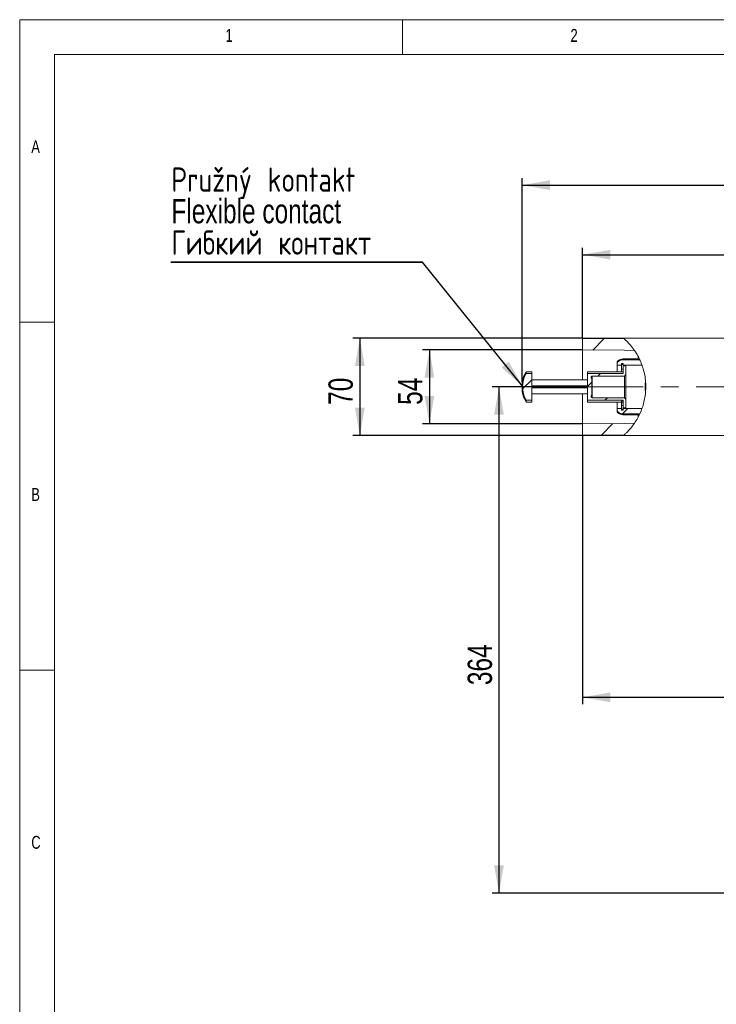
# Model space of a CAD drawing. Header units: millimetres. Extents: x 5 to 616, y 5 to 292.
# Tile 2 of 11: x 5 to 105, y 150 to 292. Entities that reach past the tile are written whole.
import ezdxf

# ---------------------------------------------------------------- set-up
doc = ezdxf.new("R2010")
doc.units = ezdxf.units.MM
doc.linetypes.add('CENTERX2', pattern=[20.32, 12.7, -2.54, 2.54, -2.54])
doc.layers.add('HLADINA0', color=7, linetype='Continuous')
doc.styles.add('SLDTEXTSTYLE0', font='TXT', dxfattribs={"width": 0.75})
doc.styles.add('SLDTEXTSTYLE4', font='TXT', dxfattribs={"width": 0.75, "bigfont": 'bigfont'})
doc.dimstyles.new('SLDDIMSTYLE0', dxfattribs={"dimtxt": 3.5, "dimasz": 4, "dimexe": 0, "dimexo": 0.0625, "dimgap": 0.875, "dimtad": 1, "dimlfac": 5, "dimrnd": 1e-09, "dimzin": 12, "dimdsep": 46, "dimtxsty": 'SLDTEXTSTYLE0', "dimsah": 1, "dimcen": 0.09, "dimadec": 0, "dimazin": 3, "dimtfac": 1, "dimtofl": 0, "dimtmove": 0, "dimatfit": 3, "dimfxl": 1, "dimfrac": 2, "dimtolj": 1, "dimtzin": 12, "dimarcsym": 0})
doc.dimstyles.new('SLDDIMSTYLE1', dxfattribs={"dimtxt": 3.5, "dimasz": 4, "dimexe": 0, "dimexo": 0.0625, "dimgap": 0.875, "dimtad": 1, "dimdec": 0, "dimlfac": 5, "dimrnd": 1e-09, "dimzin": 12, "dimdsep": 46, "dimtxsty": 'SLDTEXTSTYLE0', "dimsah": 1, "dimcen": 0.09, "dimadec": 0, "dimazin": 3, "dimtfac": 1, "dimtofl": 0, "dimtmove": 0, "dimatfit": 3, "dimfxl": 1, "dimfrac": 2, "dimtolj": 1, "dimtzin": 12, "dimarcsym": 0})
doc.dimstyles.new('SLDDIMSTYLE5', dxfattribs={"dimtxt": 0.18, "dimasz": 4, "dimexe": 0, "dimexo": 0.0625, "dimgap": 0, "dimtad": 0, "dimtih": 1, "dimtoh": 1, "dimdec": 0, "dimrnd": 1e-09, "dimzin": 0, "dimdsep": 46, "dimtxsty": 'Standard', "dimsah": 1, "dimcen": 0.09, "dimadec": 0, "dimazin": 0, "dimtfac": 4, "dimtdec": 0, "dimtofl": 0, "dimtmove": 0, "dimatfit": 3, "dimfxl": 1, "dimfrac": 2, "dimtolj": 1, "dimtzin": 0, "dimarcsym": 0})
pattern_1 = [(45, (0, 0), (-8.98026, 8.98026), []), (45, (4.49, 0), (-8.98026, 8.98026), []), (45, (8.98, 0), (-8.98026, 8.98026), []), (45, (13.47, 0), (-8.98026, 8.98026), [3.175, -1.5875])]

# ---------------------------------------------------------------- blocks, each defined once
blk = doc.blocks.new('_D')
at = {"layer": 'HLADINA0'}
for p, q in [((85.88, 246.22), (52.89, 246.22)), ((53.89, 246.22), (53.89, 232.22)), ((85.88, 232.22), (52.89, 232.22))]:
    blk.add_line(p, q, dxfattribs=at)
for points in [[(53.89, 246.22), (53.19, 242.22), (54.59, 242.22)], [(53.89, 232.22), (54.59, 236.22), (53.19, 236.22)]]:
    blk.add_solid(points, dxfattribs=at)
at = {"layer": 'HLADINA0', "insert": (49.38, 236.63), "char_height": 3.5, "attachment_point": 1, "rotation": 90, "style": 'SLDTEXTSTYLE0'}
blk.add_mtext('70', dxfattribs=at)
blk = doc.blocks.new('_D_1')
at = {"layer": 'HLADINA0'}
for p, q in [((85.88, 244.53), (62.89, 244.53)), ((63.89, 244.53), (63.89, 233.91)), ((85.88, 233.91), (62.89, 233.91))]:
    blk.add_line(p, q, dxfattribs=at)
for points in [[(63.89, 244.53), (63.19, 240.53), (64.59, 240.53)], [(63.89, 233.91), (64.59, 237.91), (63.19, 237.91)]]:
    blk.add_solid(points, dxfattribs=at)
at = {"layer": 'HLADINA0', "insert": (59.38, 236.63), "char_height": 3.5, "attachment_point": 1, "rotation": 90, "style": 'SLDTEXTSTYLE0'}
blk.add_mtext('54', dxfattribs=at)
blk = doc.blocks.new('_D_2')
at = {"layer": 'HLADINA0'}
for p, q in [((81.88, 239.22), (72.89, 239.22)), ((73.89, 239.22), (73.89, 166.42)), ((138, 166.42), (72.89, 166.42))]:
    blk.add_line(p, q, dxfattribs=at)
for points in [[(73.89, 239.22), (73.19, 235.22), (74.59, 235.22)], [(73.89, 166.42), (74.59, 170.42), (73.19, 170.42)]]:
    blk.add_solid(points, dxfattribs=at)
at = {"layer": 'HLADINA0', "insert": (69.38, 196.34), "char_height": 3.5, "attachment_point": 1, "rotation": 90, "style": 'SLDTEXTSTYLE0'}
blk.add_mtext('364', dxfattribs=at)
blk = doc.blocks.new('_D_3')
at = {"layer": 'HLADINA0'}
for p, q in [((85.89, 232.28), (85.89, 193.59)), ((85.89, 194.59), (145.41, 194.59))]:
    blk.add_line(p, q, dxfattribs=at)
for points in [[(85.89, 194.59), (89.89, 193.89), (89.89, 195.29)], [(145.41, 194.59), (141.41, 195.29), (141.41, 193.89)]]:
    blk.add_solid(points, dxfattribs=at)
at = {"layer": 'HLADINA0', "insert": (114.76, 199.1), "char_height": 3.5, "attachment_point": 1, "style": 'SLDTEXTSTYLE0'}
blk.add_mtext('298', dxfattribs=at)
blk = doc.blocks.new('_D_4')
at = {"layer": 'HLADINA0'}
for p, q in [((85.89, 246.16), (85.89, 259.22)), ((211.41, 216.03), (211.41, 259.22)), ((85.89, 258.22), (211.41, 258.22))]:
    blk.add_line(p, q, dxfattribs=at)
for points in [[(85.89, 258.22), (89.89, 257.52), (89.89, 258.92)], [(211.41, 258.22), (207.41, 258.92), (207.41, 257.52)]]:
    blk.add_solid(points, dxfattribs=at)
at = {"layer": 'HLADINA0', "insert": (144.77, 262.73), "char_height": 3.5, "attachment_point": 1, "style": 'SLDTEXTSTYLE0'}
blk.add_mtext('628', dxfattribs=at)
blk = doc.blocks.new('_D_9')
at = {"layer": 'HLADINA0'}
for p, q in [((77.21, 239.94), (77.21, 269.22)), ((211.41, 216.03), (211.41, 269.22)), ((77.21, 268.22), (211.41, 268.22))]:
    blk.add_line(p, q, dxfattribs=at)
for points in [[(77.21, 268.22), (81.21, 267.52), (81.21, 268.92)], [(211.41, 268.22), (207.41, 268.92), (207.41, 267.52)]]:
    blk.add_solid(points, dxfattribs=at)
at = {"layer": 'HLADINA0', "insert": (140.43, 272.73), "char_height": 3.5, "attachment_point": 1, "style": 'SLDTEXTSTYLE0'}
blk.add_mtext('671', dxfattribs=at)
blk = doc.blocks.new('SW_NOTE_1')
at = {"layer": 'HLADINA0', "color": 0}
for p, q in [((-36.19, 0), (0, 0)), ((0, 0), (-36.19, 0)), ((-36.19, 0), (0, 0)), ((0, 0), (-36.19, 0)), ((-36.19, 0), (0, 0)), ((0, 0), (-36.19, 0))]:
    blk.add_line(p, q, dxfattribs=at)
at = {"layer": 'HLADINA0', "color": 0, "char_height": 3.5, "attachment_point": 1}
for s, insert, style in [('Pružný kontakt', (-36.1, 13.6), 'SLDTEXTSTYLE4'), ('Flexible contact', (-36.1, 9.07), 'SLDTEXTSTYLE0'), ('\\M+18443\\M+18479\\M+18471\\M+1847B\\M+18479\\M+1847A \\M+1847B\\M+18480\\M+1847E\\M+18484\\M+18470\\M+1847B\\M+18484', (-36.1, 4.55), 'SLDTEXTSTYLE4')]:
    blk.add_mtext(s, dxfattribs=dict(at, insert=insert, style=style))

msp = doc.modelspace()

# ---------------------------------------------------------------- hatches: boundary and pattern name
at = {"linetype": 'Continuous', "lineweight": 0}
h = msp.add_hatch(dxfattribs=at)
h.set_pattern_fill('ANSI32', style=0)
edge = h.paths.add_edge_path(flags=0)
edge.add_line((91.8646, 246.1479), (85.8919, 246.1479))
edge.add_line((85.8919, 246.1479), (85.8919, 244.5263))
edge.add_spline(control_points=[(85.8919, 244.5263), (87.8955, 244.5084), (89.8991, 244.4906), (91.9027, 244.4728), (92.388, 244.4684), (92.8732, 244.4641), (93.3585, 244.4598)], knot_values=[0.02295485, 0.02295485, 0.02295485, 0.02295485, 0.05301023, 0.05301023, 0.05301023, 0.06028927, 0.06028927, 0.06028927, 0.06028927], weights=[1, 1, 1, 1, 1, 1, 1], degree=3, periodic=0)
edge.add_arc((85.7362, 239.2197), 9.2497, 34.507484, 48.505255)
h = msp.add_hatch(dxfattribs=at)
h.set_pattern_fill('ANSI32', style=0)
edge = h.paths.add_edge_path(flags=0)
edge.add_line((93.8919, 243.5835), (93.8919, 243.1649))
edge.add_line((93.8919, 243.1649), (94.1024, 243.1649))
edge.add_arc((85.7362, 239.2197), 9.2497, 25.247194, 28.149456)
h = msp.add_hatch(dxfattribs=at)
h.set_pattern_fill('ANSI31', style=0)
edge = h.paths.add_edge_path(flags=0)
edge.add_spline(control_points=[(87.1459, 237.8617), (87.1459, 237.8685), (87.1462, 237.8754), (87.1469, 237.8823), (87.1492, 237.9043), (87.1552, 237.9262), (87.1647, 237.9462), (87.1723, 237.9622), (87.1824, 237.9773), (87.1947, 237.99), (87.2044, 238), (87.2158, 238.0088), (87.2282, 238.0151), (87.2338, 238.018), (87.2398, 238.0205), (87.2459, 238.0224)], knot_values=[0.00088658, 0.00088658, 0.00088658, 0.00088658, 0.00098915, 0.00098915, 0.00098915, 0.00132158, 0.00132158, 0.00132158, 0.00158724, 0.00158724, 0.00158724, 0.00179566, 0.00179566, 0.00179566, 0.00189072, 0.00189072, 0.00189072, 0.00189072], weights=[1, 1, 1, 1, 1, 1, 1, 1, 1, 1, 1, 1, 1, 1, 1, 1], degree=3, periodic=0)
edge.add_line((87.2459, 238.0224), (87.2459, 240.417))
edge.add_spline(control_points=[(87.2459, 240.417), (87.2409, 240.4186), (87.236, 240.4205), (87.2313, 240.4227), (87.2204, 240.4279), (87.2102, 240.4349), (87.2013, 240.443), (87.1879, 240.4551), (87.1768, 240.47), (87.1683, 240.4859), (87.1599, 240.5017), (87.1538, 240.519), (87.1501, 240.5365), (87.1473, 240.55), (87.1459, 240.5639), (87.1459, 240.5777)], knot_values=[0.00430471, 0.00430471, 0.00430471, 0.00430471, 0.00438224, 0.00438224, 0.00438224, 0.00456106, 0.00456106, 0.00456106, 0.00483174, 0.00483174, 0.00483174, 0.00509997, 0.00509997, 0.00509997, 0.00530661, 0.00530661, 0.00530661, 0.00530661], weights=[1, 1, 1, 1, 1, 1, 1, 1, 1, 1, 1, 1, 1, 1, 1, 1], degree=3, periodic=0)
edge.add_line((87.1459, 240.5777), (87.1459, 240.6191))
edge.add_spline(control_points=[(87.1459, 240.6191), (87.1459, 240.6357), (87.148, 240.6525), (87.1523, 240.6686), (87.158, 240.6894), (87.1675, 240.7096), (87.1807, 240.7266), (87.1898, 240.7384), (87.2008, 240.7488), (87.2132, 240.757), (87.2257, 240.7651), (87.2399, 240.7711), (87.2545, 240.774), (87.2615, 240.7754), (87.2687, 240.7761), (87.2759, 240.7761)], knot_values=[0.00103856, 0.00103856, 0.00103856, 0.00103856, 0.00128851, 0.00128851, 0.00128851, 0.00161355, 0.00161355, 0.00161355, 0.00183524, 0.00183524, 0.00183524, 0.0020588, 0.0020588, 0.0020588, 0.00216571, 0.00216571, 0.00216571, 0.00216571], weights=[1, 1, 1, 1, 1, 1, 1, 1, 1, 1, 1, 1, 1, 1, 1, 1], degree=3, periodic=0)
edge.add_line((87.2759, 240.7761), (91.9259, 240.7761))
edge.add_spline(control_points=[(91.9259, 240.7761), (91.9918, 240.8545), (92.0585, 240.9321), (92.1259, 241.0092)], knot_values=[0.03745346, 0.03745346, 0.03745346, 0.03745346, 0.03897924, 0.03897924, 0.03897924, 0.03897924], weights=[1, 1, 1, 1], degree=3, periodic=0)
edge.add_line((92.1259, 241.0092), (92.1259, 242.2384))
edge.add_line((92.1259, 242.2384), (91.7259, 242.2384))
edge.add_line((91.7259, 242.2384), (91.7259, 241.1568))
edge.add_line((91.7259, 241.1568), (86.5939, 241.1568))
edge.add_line((86.5939, 241.1568), (86.5939, 239.3615))
edge.add_line((86.5939, 239.3615), (78.5939, 239.3615))
edge.add_line((78.5939, 239.3615), (78.5939, 241.1568))
edge.add_line((78.5939, 241.1568), (77.7941, 241.1568))
edge.add_arc((81.1479, 239.2197), 3.873, 149.989416, 210.010584)
edge.add_line((77.7941, 237.2826), (78.5939, 237.2826))
edge.add_line((78.5939, 237.2826), (78.5939, 239.0779))
edge.add_line((78.5939, 239.0779), (86.5939, 239.0779))
edge.add_line((86.5939, 239.0779), (86.5939, 237.2826))
edge.add_line((86.5939, 237.2826), (91.7259, 237.2826))
edge.add_line((91.7259, 237.2826), (91.7259, 236.201))
edge.add_line((91.7259, 236.201), (92.1259, 236.201))
edge.add_line((92.1259, 236.201), (92.1259, 237.4301))
edge.add_spline(control_points=[(92.1259, 237.4301), (92.0585, 237.5073), (91.9918, 237.5849), (91.9259, 237.6632)], knot_values=[0.01794703, 0.01794703, 0.01794703, 0.01794703, 0.01948163, 0.01948163, 0.01948163, 0.01948163], weights=[1, 1, 1, 1], degree=3, periodic=0)
edge.add_line((91.9259, 237.6632), (87.2759, 237.6632))
edge.add_spline(control_points=[(87.2759, 237.6632), (87.271, 237.6632), (87.2661, 237.6636), (87.2613, 237.6642), (87.259, 237.6645), (87.2566, 237.6649), (87.2543, 237.6654), (87.2411, 237.668), (87.2281, 237.6732), (87.2166, 237.6803), (87.2051, 237.6873), (87.1946, 237.6964), (87.1858, 237.7066), (87.1761, 237.7177), (87.1681, 237.7304), (87.162, 237.7438), (87.1549, 237.7595), (87.1501, 237.7765), (87.1477, 237.7935), (87.1465, 237.8024), (87.1459, 237.8113), (87.1459, 237.8203)], knot_values=[0.00443485, 0.00443485, 0.00443485, 0.00443485, 0.00450724, 0.00450724, 0.00450724, 0.00454167, 0.00454167, 0.00454167, 0.00474473, 0.00474473, 0.00474473, 0.00494654, 0.00494654, 0.00494654, 0.00516692, 0.00516692, 0.00516692, 0.00542515, 0.00542515, 0.00542515, 0.00555856, 0.00555856, 0.00555856, 0.00555856], weights=[1, 1, 1, 1, 1, 1, 1, 1, 1, 1, 1, 1, 1, 1, 1, 1, 1, 1, 1, 1, 1, 1], degree=3, periodic=0)
edge.add_line((87.1459, 237.8203), (87.1459, 237.8617))
h = msp.add_hatch(dxfattribs=at)
h.set_pattern_fill('DIN 201 mosaz', style=0, pattern_type=2)
h.set_pattern_definition(pattern_1)
edge = h.paths.add_edge_path(flags=0)
edge.add_arc((85.7362, 239.2197), 9.2497, 19.807284, 24.823819)
edge.add_line((94.1313, 243.103), (91.6901, 243.103))
edge.add_spline(control_points=[(91.6901, 243.103), (91.5996, 243.103), (91.5082, 243.09), (91.4212, 243.065), (91.3561, 243.0462), (91.2926, 243.0204), (91.2327, 242.9886), (91.1406, 242.9395), (91.0554, 242.8749), (90.983, 242.7998)], knot_values=[0.03128521, 0.03128521, 0.03128521, 0.03128521, 0.03265605, 0.03265605, 0.03265605, 0.03367305, 0.03367305, 0.03367305, 0.03525435, 0.03525435, 0.03525435, 0.03525435], weights=[1, 1, 1, 1, 1, 1, 1, 1, 1, 1], degree=3, periodic=0)
edge.add_spline(control_points=[(90.983, 242.7998), (90.9686, 242.7848), (90.9542, 242.7699), (90.9398, 242.7549), (90.9185, 242.7328), (90.8972, 242.7106), (90.8759, 242.6884)], knot_values=[0.03181291, 0.03181291, 0.03181291, 0.03181291, 0.03212392, 0.03212392, 0.03212392, 0.03258533, 0.03258533, 0.03258533, 0.03258533], weights=[1, 1, 1, 1, 1, 1, 1], degree=3, periodic=0)
edge.add_line((90.8759, 242.6884), (90.8759, 242.354))
edge.add_line((90.8759, 242.354), (91.4759, 242.354))
edge.add_line((91.4759, 242.354), (91.4759, 242.5634))
edge.add_line((91.4759, 242.5634), (91.7359, 242.5634))
edge.add_line((91.7359, 242.5634), (91.7359, 242.354))
edge.add_line((91.7359, 242.354), (94.4387, 242.354))
h = msp.add_hatch(dxfattribs=at)
h.set_pattern_fill('ANSI31', style=0)
h.paths.add_polyline_path([(91.4859, 242.4379), (91.4859, 241.773), (91.7259, 241.773), (91.7259, 242.4379)], flags=0)
h = msp.add_hatch(dxfattribs=at)
h.set_pattern_fill('ANSI31', style=0)
h.paths.add_polyline_path([(91.4859, 236.9291), (91.7259, 236.9291), (91.7259, 237.1596), (91.4859, 237.1596)], flags=0)
h = msp.add_hatch(dxfattribs=at)
h.set_pattern_fill('ANSI31', style=0)
h.paths.add_polyline_path([(91.7259, 236.0015), (91.7259, 236.5187), (91.4859, 236.5187), (91.4859, 236.0015)], flags=0)
h = msp.add_hatch(dxfattribs=at)
h.set_pattern_fill('DIN 201 mosaz', style=0, pattern_type=2)
h.set_pattern_definition(pattern_1)
edge = h.paths.add_edge_path(flags=0)
edge.add_line((91.7359, 236.0853), (91.7359, 235.876))
edge.add_line((91.7359, 235.876), (91.4759, 235.876))
edge.add_line((91.4759, 235.876), (91.4759, 236.0853))
edge.add_line((91.4759, 236.0853), (90.8759, 236.0853))
edge.add_line((90.8759, 236.0853), (90.8759, 235.751))
edge.add_spline(control_points=[(90.8759, 235.751), (90.9116, 235.7138), (90.9473, 235.6767), (90.983, 235.6396)], knot_values=[0.07658015, 0.07658015, 0.07658015, 0.07658015, 0.07735264, 0.07735264, 0.07735264, 0.07735264], weights=[1, 1, 1, 1], degree=3, periodic=0)
edge.add_spline(control_points=[(90.983, 235.6396), (91.0261, 235.5948), (91.0736, 235.5538), (91.1243, 235.5178), (91.2128, 235.4549), (91.3131, 235.4061), (91.4172, 235.3756), (91.5054, 235.3497), (91.5982, 235.3364), (91.6901, 235.3364)], knot_values=[0.01117019, 0.01117019, 0.01117019, 0.01117019, 0.01210614, 0.01210614, 0.01210614, 0.01374364, 0.01374364, 0.01374364, 0.01513014, 0.01513014, 0.01513014, 0.01513014], weights=[1, 1, 1, 1, 1, 1, 1, 1, 1, 1], degree=3, periodic=0)
edge.add_line((91.6901, 235.3364), (94.1313, 235.3364))
edge.add_arc((85.7362, 239.2197), 9.2497, 335.176181, 340.192716)
edge.add_line((94.4387, 236.0853), (91.7359, 236.0853))
h = msp.add_hatch(dxfattribs=at)
h.set_pattern_fill('ANSI32', style=0)
edge = h.paths.add_edge_path(flags=0)
edge.add_line((93.8919, 235.2745), (93.8919, 234.8559))
edge.add_arc((85.7362, 239.2197), 9.2497, 331.850544, 334.752806)
edge.add_line((94.1024, 235.2745), (93.8919, 235.2745))
h = msp.add_hatch(dxfattribs=at)
h.set_pattern_fill('ANSI32', style=0)
edge = h.paths.add_edge_path(flags=0)
edge.add_line((85.8919, 232.2915), (91.8646, 232.2915))
edge.add_arc((85.7362, 239.2197), 9.2497, 311.494745, 325.492516)
edge.add_spline(control_points=[(93.3585, 233.9796), (92.8732, 233.9753), (92.388, 233.9709), (91.9027, 233.9666), (89.8991, 233.9488), (87.8955, 233.9309), (85.8919, 233.9131)], knot_values=[0.04573119, 0.04573119, 0.04573119, 0.04573119, 0.05301023, 0.05301023, 0.05301023, 0.08306561, 0.08306561, 0.08306561, 0.08306561], weights=[1, 1, 1, 1, 1, 1, 1], degree=3, periodic=0)
edge.add_line((85.8919, 233.9131), (85.8919, 232.2915))

# ---------------------------------------------------------------- linework, layer by layer
at = {"color": 7, "linetype": 'Continuous', "lineweight": 0}
for p, q in [((415, 292), (5, 292)), ((5, 292), (5, 5)), ((60, 287), (60, 292)), ((410, 287), (10, 287)), ((10, 287), (10, 10)), ((10, 248.5), (5, 248.5)), ((5, 198.5), (10, 198.5))]:
    msp.add_line(p, q, dxfattribs=at)
at = {"color": 7, "linetype": 'Continuous', "lineweight": 15}
for p, q in [((126.2119, 246.2197), (85.8919, 246.2197)), ((85.8919, 246.2197), (85.8919, 246.1479)), ((91.8646, 246.1479), (85.8919, 246.1479)), ((85.8919, 246.1479), (85.8919, 244.5263)), ((85.8919, 240.2297), (85.8919, 244.5263)), ((93.8919, 243.5835), (93.8919, 243.1649)), ((90.983, 242.9368), (90.8759, 242.8297)), ((90.8759, 242.6884), (90.8759, 242.8297)), ((90.8759, 242.354), (90.8759, 242.6884)), ((91.4759, 242.354), (90.8759, 242.354)), ((90.8759, 242.354), (90.8759, 241.3997)), ((90.983, 242.7998), (90.983, 242.9368)), ((91.7359, 242.5634), (91.4759, 242.5634)), ((91.4759, 242.5634), (91.4759, 242.354)), ((91.4759, 242.354), (91.4759, 241.3997)), ((91.4859, 242.5634), (91.4859, 242.4379)), ((91.4859, 242.4379), (91.7259, 242.4379)), ((91.4859, 242.4379), (91.4859, 241.773)), ((93.8919, 243.2297), (91.6901, 243.2297)), ((91.6901, 243.2297), (91.6901, 243.103)), ((91.6901, 243.103), (94.1313, 243.103)), ((91.7259, 242.5634), (91.7259, 242.4379)), ((91.7259, 242.4379), (91.7259, 241.773)), ((91.7359, 242.3997), (91.7259, 242.3997)), ((91.7259, 242.2384), (92.1259, 242.2384)), ((91.7259, 241.1568), (91.7259, 242.2384)), ((91.7359, 242.354), (91.7359, 242.5634)), ((94.4387, 242.354), (91.7359, 242.354)), ((92.1259, 242.354), (92.1259, 242.2384)), ((92.1259, 242.2384), (92.1259, 241.0092)), ((93.8919, 243.1649), (94.1024, 243.1649)), ((78.5939, 241.3997), (77.7941, 241.3997)), ((77.7941, 241.3997), (77.7941, 241.1568)), ((77.7941, 241.1568), (78.5939, 241.1568)), ((78.5939, 241.3997), (78.5939, 241.1568)), ((78.5939, 239.3615), (78.5939, 241.1568)), ((91.7259, 241.3997), (86.5939, 241.3997)), ((86.5939, 241.3997), (86.5939, 241.1568)), ((86.5939, 241.1568), (91.7259, 241.1568)), ((86.5939, 239.3615), (86.5939, 241.1568)), ((87.2459, 240.7797), (87.2459, 240.417)), ((91.9259, 240.7761), (87.2759, 240.7761)), ((87.2759, 240.7761), (87.2759, 237.6633)), ((91.7259, 241.773), (91.4859, 241.773)), ((91.4859, 241.773), (91.4859, 241.3997)), ((92.1259, 241.0092), (91.9259, 240.7761)), ((91.9259, 237.6633), (91.9259, 240.7761)), ((92.1259, 237.4301), (92.1259, 241.0092)), ((77.2116, 239.9307), (77.2116, 238.5086)), ((86.5939, 240.2297), (78.5939, 240.2297)), ((78.5939, 239.3615), (86.5939, 239.3615)), ((87.1459, 240.6191), (87.1459, 240.5777)), ((87.2459, 240.417), (87.2459, 238.0224)), ((94.9632, 239.7561), (94.9159, 239.7088)), ((94.9159, 239.7088), (94.9159, 238.7306)), ((86.5939, 239.0779), (78.5939, 239.0779)), ((78.5939, 237.2826), (78.5939, 239.0779)), ((78.5939, 238.2097), (86.5939, 238.2097)), ((85.8919, 233.9131), (85.8919, 238.2097)), ((86.5939, 237.2826), (86.5939, 239.0779)), ((87.1459, 237.8617), (87.1459, 237.8203)), ((87.2459, 238.0224), (87.2459, 237.6597)), ((94.9159, 238.7306), (94.9604, 238.686)), ((78.5939, 237.2826), (77.7941, 237.2826)), ((77.7941, 237.2826), (77.7941, 237.0397)), ((77.7941, 237.0397), (78.5939, 237.0397)), ((78.5939, 237.2826), (78.5939, 237.0397)), ((91.7259, 237.2826), (86.5939, 237.2826)), ((86.5939, 237.2826), (86.5939, 237.0397)), ((86.5939, 237.0397), (91.4859, 237.0397)), ((87.2759, 237.6633), (91.9259, 237.6633)), ((90.8759, 237.0397), (90.8759, 236.0853)), ((91.4759, 237.0397), (91.4759, 236.0853)), ((91.4859, 237.1596), (91.4859, 236.9291)), ((91.4859, 237.1596), (91.7259, 237.1596)), ((91.4859, 236.9291), (91.7259, 236.9291)), ((91.4859, 236.5187), (91.4859, 236.9291)), ((91.7259, 236.5187), (91.4859, 236.5187)), ((91.4859, 236.5187), (91.4859, 236.0015)), ((91.7259, 236.201), (91.7259, 237.2826)), ((91.7259, 237.1596), (91.7259, 236.9291)), ((91.7259, 236.5187), (91.7259, 236.0015)), ((91.9259, 237.6633), (92.1259, 237.4301)), ((92.1259, 237.4301), (92.1259, 236.201)), ((90.8759, 235.751), (90.8759, 236.0853)), ((90.8759, 236.0853), (91.4759, 236.0853)), ((90.983, 235.6396), (90.8759, 235.751)), ((90.8759, 235.6097), (90.8759, 235.751)), ((90.8759, 235.6097), (90.983, 235.5026)), ((90.983, 235.5026), (90.983, 235.6396)), ((91.4759, 236.0853), (91.4759, 235.876)), ((91.4759, 235.876), (91.7359, 235.876)), ((91.7259, 236.0015), (91.4859, 236.0015)), ((91.4859, 236.0015), (91.4859, 235.9655)), ((91.4859, 235.9655), (91.7259, 235.9655)), ((94.1313, 235.3364), (91.6901, 235.3364)), ((91.6901, 235.3364), (91.6901, 235.2097)), ((91.6901, 235.2097), (93.8919, 235.2097)), ((92.1259, 236.201), (91.7259, 236.201)), ((91.7259, 236.0397), (91.7359, 236.0397)), ((91.7259, 236.0015), (91.7259, 235.9655)), ((91.7359, 236.0853), (94.4387, 236.0853)), ((91.7359, 235.876), (91.7359, 236.0853)), ((92.1259, 236.201), (92.1259, 236.0853)), ((94.1024, 235.2745), (93.8919, 235.2745)), ((93.8919, 235.2745), (93.8919, 234.8559)), ((85.8919, 233.9131), (85.8919, 232.2915)), ((85.8919, 232.2915), (85.8919, 232.2197)), ((85.8919, 232.2915), (91.8646, 232.2915)), ((85.8919, 232.2197), (126.2119, 232.2197))]:
    msp.add_line(p, q, dxfattribs=at)
at = {"color": 7, "linetype": 'Continuous', "lineweight": 15, "flags": 128}
for points in [[(85.8919, 244.5263), (91.9027, 244.4728), (93.3585, 244.4598)], [(93.3585, 233.9796), (91.9027, 233.9666), (85.8919, 233.9131)]]:
    msp.add_lwpolyline(points, dxfattribs=at)
at = {"color": 7, "linetype": 'Continuous', "lineweight": 15}
for centre, radius, start, end in [((91.6901, 242.2297), 1, 90, 135), ((81.1479, 239.2197), 4, 146.975336, 169.760523), ((81.1479, 239.2197), 3.873, 149.989416, 210.010584), ((81.1479, 239.2197), 4, 190.239477, 213.024664), ((91.6901, 236.2097), 1, 225, 270)]:
    msp.add_arc(centre, radius, start, end, dxfattribs=at)
for points, knots in [([(91.8646, 246.1479), (91.9437, 246.0771), (92.1021, 245.9354), (92.5413, 245.4986), (93.0725, 244.8778), (93.5948, 244.128), (94.0205, 243.357), (94.351, 242.6193), (94.6358, 241.7956), (94.8501, 240.8893), (94.9781, 239.9157), (94.9977, 238.9186), (94.9149, 237.9456), (94.7365, 237.0263), (94.4775, 236.1494), (94.14, 235.3224), (93.7157, 234.5115), (93.2269, 233.7704), (92.7332, 233.1561), (92.3055, 232.7013), (92.0132, 232.4238), (91.9055, 232.3279), (91.8646, 232.2915)], [0, 0, 0, 0, 0.05402451, 0.10818634, 0.1740877, 0.24001323, 0.2842967, 0.32873035, 0.37294313, 0.41998575, 0.46700041, 0.51416162, 0.56132918, 0.60625176, 0.65120074, 0.70045139, 0.74973215, 0.80865761, 0.86758249, 0.91834577, 0.96902926, 1, 1, 1, 1]), ([(90.8759, 242.6884), (90.8972, 242.7106), (90.9329, 242.7477), (90.9686, 242.7848), (90.983, 242.7998)], [0, 0, 0, 0, 0.59735862, 1, 1, 1, 1]), ([(90.983, 242.7998), (91.0624, 242.8685), (91.1935, 242.982), (91.4409, 243.0823), (91.5994, 243.0955), (91.6901, 243.103)], [0, 0, 0, 0, 0.39729196, 0.65541105, 1, 1, 1, 1]), ([(87.1459, 240.6191), (87.1471, 240.6358), (87.1499, 240.674), (87.1741, 240.7234), (87.2117, 240.7591), (87.2466, 240.7744), (87.2687, 240.7757), (87.2759, 240.7761)], [0, 0, 0, 0, 0.2216559, 0.50870859, 0.70611505, 0.90450821, 1, 1, 1, 1]), ([(87.2459, 240.417), (87.2409, 240.4188), (87.2247, 240.4246), (87.1952, 240.4454), (87.1661, 240.4845), (87.1487, 240.5321), (87.1467, 240.5639), (87.1459, 240.5777)], [0, 0, 0, 0, 0.07805664, 0.25762166, 0.52669211, 0.79420871, 1, 1, 1, 1]), ([(87.1459, 237.8617), (87.1461, 237.8685), (87.147, 237.8975), (87.1599, 237.9436), (87.1902, 237.9889), (87.2208, 238.0131), (87.2399, 238.0201), (87.2459, 238.0224)], [0, 0, 0, 0, 0.10259476, 0.43253153, 0.69694738, 0.90482379, 1, 1, 1, 1]), ([(87.2759, 237.6633), (87.271, 237.6634), (87.2638, 237.6637), (87.2433, 237.6672), (87.2154, 237.6783), (87.1833, 237.7061), (87.159, 237.7452), (87.1473, 237.7852), (87.1462, 237.8113), (87.1459, 237.8203)], [0, 0, 0, 0, 0.06491771, 0.09606371, 0.27620576, 0.45568292, 0.65176682, 0.88123743, 1, 1, 1, 1]), ([(91.6901, 235.3364), (91.5981, 235.3442), (91.3974, 235.3614), (91.154, 235.4812), (91.0286, 235.5973), (90.983, 235.6396)], [0, 0, 0, 0, 0.34991165, 0.76315409, 1, 1, 1, 1])]:
    msp.add_open_spline(points, degree=3, knots=knots, dxfattribs=at)
at = {"layer": 'HLADINA0', "linetype": 'CENTERX2', "lineweight": 0}
msp.add_line((81.8919, 239.2197), (215.8311, 239.2197), dxfattribs=at)

# ---------------------------------------------------------------- block references
at = {"layer": 'HLADINA0'}
msp.add_blockref('SW_NOTE_1', (62.9087, 257.159), dxfattribs=at)

# ---------------------------------------------------------------- texts
at = {"color": 7, "linetype": 'Continuous', "lineweight": 0, "char_height": 1.8521, "attachment_point": 1, "style": 'SLDTEXTSTYLE0'}
for s, insert in [('1', (34.5833, 290.668)), ('2', (84.1667, 290.668)), ('A', (6.6667, 274.668)), ('B', (6.6667, 224.668)), ('C', (6.6667, 174.668))]:
    msp.add_mtext(s, dxfattribs=dict(at, insert=insert))

# ---------------------------------------------------------------- dimensions: what is measured, and where the dimension line sits
at = {"layer": 'HLADINA0'}
for base, p1, p2, dimstyle, picture, middle in [((211.4119, 268.2197), (77.2116, 239.9307), (211.4119, 216.0197), 'SLDDIMSTYLE0', '_D_9', (144.3117, 268.2197)), ((211.4119, 258.2197), (85.8919, 246.1479), (211.4119, 216.0197), 'SLDDIMSTYLE1', '_D_4', (148.6519, 258.2197)), ((145.4119, 194.5911), (85.8919, 232.2915), (145.4119, 194.0197), 'SLDDIMSTYLE1', '_D_3', (118.6362, 194.5911))]:
    dim = msp.add_linear_dim(base=base, p1=p1, p2=p2, dimstyle=dimstyle, dxfattribs=at)
    dim.commit()
    dim.dimension.update_dxf_attribs({"geometry": picture, "text_midpoint": middle, "dimtype": 160})
for base, p1, p2, dimstyle, picture, middle in [((53.8919, 232.2197), (85.8919, 246.2197), (85.8919, 232.2197), 'SLDDIMSTYLE0', '_D', (53.8919, 239.2197)), ((63.8919, 233.9131), (85.8919, 244.5263), (85.8919, 233.9131), 'SLDDIMSTYLE1', '_D_1', (63.8919, 239.2197)), ((73.8919, 166.4197), (81.8919, 239.2197), (138.0119, 166.4197), 'SLDDIMSTYLE0', '_D_2', (73.8919, 200.2228))]:
    dim = msp.add_linear_dim(base=base, p1=p1, p2=p2, angle=90, dimstyle=dimstyle, dxfattribs=at)
    dim.commit()
    dim.dimension.update_dxf_attribs({"geometry": picture, "text_midpoint": middle, "dimtype": 160})

# ---------------------------------------------------------------- leaders
msp.add_leader([(77.2759, 239.3076), (62.9087, 257.159)], dimstyle='SLDDIMSTYLE5', dxfattribs=at)

doc.saveas('drawing.dxf')
